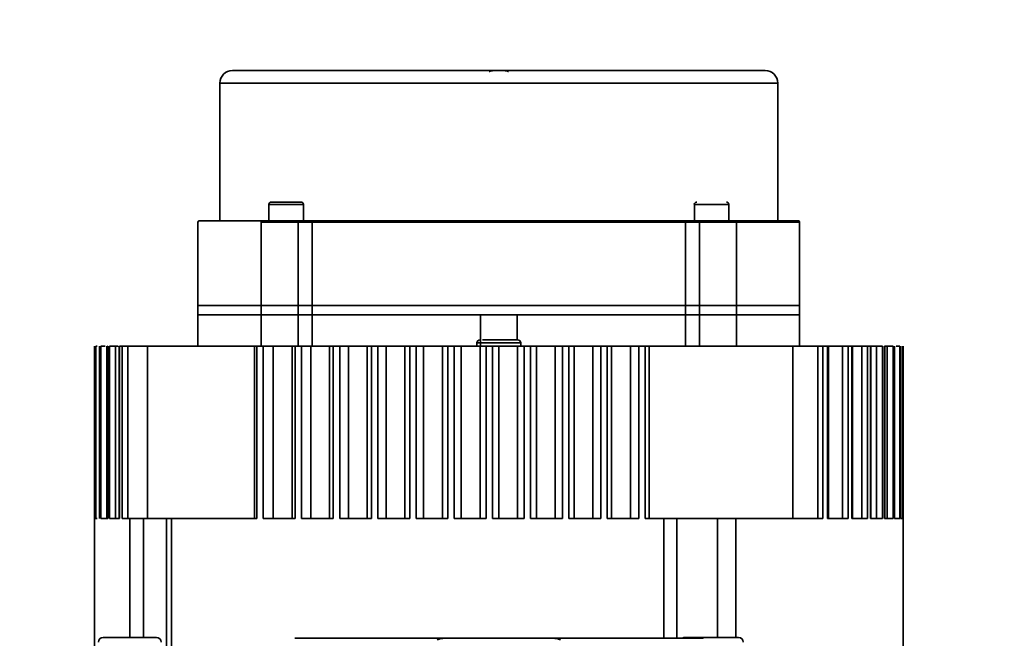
# Model space of a CAD drawing. Header units: millimetres. Extents: x 6316 to 18291, y -19059 to -9021.
# Tile 24 of 146: x 10668 to 10825, y -15595 to -15496. Entities that reach past the tile are written whole.
import ezdxf

# ---------------------------------------------------------------- set-up
doc = ezdxf.new("R2010")
doc.units = ezdxf.units.MM
doc.header["$LTSCALE"] = 10
doc.header["$PDSIZE"] = -1
doc.linetypes.add('CENTER', pattern=[50.8, 31.75, -6.35, 6.35, -6.35])
doc.layers.get('Defpoints').update_dxf_attribs({"true_color": 0x5e5e5e})
doc.layers.add('中心线层', color=1, linetype='CENTER')
doc.dimstyles.new('ISO-25', dxfattribs={"dimscale": 20, "dimtxt": 4, "dimasz": 3.05, "dimexe": 3, "dimexo": 0.625, "dimtad": 1, "dimdec": 0, "dimtxsty": 'Standard', "dimcen": 2.5, "dimclrd": 1, "dimclre": 1, "dimclrt": 4, "dimadec": 1, "dimazin": 2, "dimtfac": 1, "dimtdec": 0, "dimtmove": 0, "dimatfit": 0, "dimfxl": 1, "dimarcsym": 0})

# ---------------------------------------------------------------- blocks, each defined once
blk = doc.blocks.new('*D144')
at = {"layer": 'Defpoints', "color": 0, "linetype": 'ByBlock', "lineweight": 20, "transparency": 16777216}
for p in [(12383.33, -15287.41), (10584.24, -15808.37)]:
    blk.add_point(p, dxfattribs=at)
at = {"layer": '中心线层', "color": 1, "linetype": 'ByBlock', "lineweight": -2, "transparency": 16777216}
blk.add_line((10584.24, -15808.37), (12324.74, -15304.37), dxfattribs=at)
at = {"layer": '中心线层', "color": 1, "linetype": 'ByBlock', "lineweight": 20, "transparency": 16777216}
blk.add_solid([(12321.91, -15294.61), (12327.57, -15314.14), (12383.33, -15287.41)], dxfattribs=at)
at = {"layer": '中心线层', "color": 4, "linetype": 'ByBlock', "lineweight": 20, "transparency": 16777216, "insert": (11439.89, -15505.95), "char_height": 80, "attachment_point": 5, "rotation": 16.1496}
blk.add_mtext('R1873', dxfattribs=at)

msp = doc.modelspace()

# ---------------------------------------------------------------- linework, layer by layer
at = {"color": 7, "linetype": 'Continuous', "lineweight": 35}
for p, q in [((10742.9, -15504.05), (10742.68, -15504.17)), ((10745.81, -15504.17), (10745.59, -15504.05)), ((10699.74, -15505.97), (10699.74, -15527.97)), ((10699.74, -15505.97), (10788.74, -15505.97)), ((10788.74, -15527.97), (10788.74, -15505.97)), ((10707.55, -15525.35), (10707.55, -15527.97)), ((10707.55, -15525.35), (10707.55, -15525.35)), ((10713.05, -15525.35), (10707.55, -15525.35)), ((10713.05, -15527.97), (10713.05, -15525.35)), ((10775.44, -15525.35), (10775.44, -15527.97)), ((10778.24, -15525.35), (10775.44, -15525.35)), ((10780.94, -15525.35), (10778.24, -15525.35)), ((10780.94, -15527.97), (10780.94, -15525.35)), ((10696.24, -15528.17), (10696.24, -15541.47)), ((10706.3, -15528.17), (10706.3, -15541.47)), ((10706.3, -15528.17), (10712.23, -15528.17)), ((10708.8, -15528), (10709.04, -15528.14)), ((10711.57, -15528.14), (10711.8, -15528)), ((10712.23, -15541.47), (10712.23, -15528.17)), ((10712.23, -15528.17), (10714.44, -15528.17)), ((10712.37, -15527.97), (10713.05, -15527.97)), ((10714.44, -15528.17), (10774.05, -15528.17)), ((10714.44, -15528.17), (10714.44, -15541.47)), ((10774.05, -15541.47), (10774.05, -15528.17)), ((10774.05, -15528.17), (10776.25, -15528.17)), ((10775.44, -15527.97), (10776.08, -15527.97)), ((10776.25, -15528.17), (10776.25, -15541.47)), ((10776.25, -15528.17), (10782.19, -15528.17)), ((10776.69, -15528), (10776.92, -15528.14)), ((10779.45, -15528.14), (10779.69, -15528)), ((10782.19, -15541.47), (10782.19, -15528.17)), ((10782.19, -15528.17), (10792.24, -15528.17)), ((10792.24, -15541.47), (10792.24, -15528.17)), ((10696.24, -15541.47), (10696.24, -15542.97)), ((10706.3, -15541.47), (10696.24, -15541.47)), ((10706.3, -15541.47), (10706.3, -15542.97)), ((10712.23, -15541.47), (10706.3, -15541.47)), ((10714.44, -15541.47), (10712.23, -15541.47)), ((10712.23, -15542.97), (10712.23, -15541.47)), ((10774.05, -15541.47), (10714.44, -15541.47)), ((10714.44, -15541.47), (10714.44, -15542.97)), ((10776.25, -15541.47), (10774.05, -15541.47)), ((10774.05, -15542.97), (10774.05, -15541.47)), ((10782.19, -15541.47), (10776.25, -15541.47)), ((10776.25, -15541.47), (10776.25, -15542.97)), ((10782.19, -15542.97), (10782.19, -15541.47)), ((10792.24, -15541.47), (10782.19, -15541.47)), ((10792.24, -15542.97), (10792.24, -15541.47)), ((10696.24, -15542.97), (10696.24, -15547.97)), ((10706.3, -15542.97), (10696.24, -15542.97)), ((10706.3, -15542.97), (10706.3, -15547.97)), ((10712.23, -15542.97), (10706.3, -15542.97)), ((10714.44, -15542.97), (10712.23, -15542.97)), ((10712.23, -15547.97), (10712.23, -15542.97)), ((10774.05, -15542.97), (10714.44, -15542.97)), ((10714.44, -15542.97), (10714.44, -15547.97)), ((10714.44, -15542.97), (10741.33, -15542.97)), ((10741.33, -15547.97), (10741.33, -15542.97)), ((10747.16, -15542.97), (10747.16, -15546.97)), ((10774.05, -15542.97), (10747.16, -15542.97)), ((10776.25, -15542.97), (10774.05, -15542.97)), ((10774.05, -15547.97), (10774.05, -15542.97)), ((10782.19, -15542.97), (10776.25, -15542.97)), ((10776.25, -15542.97), (10776.25, -15547.97)), ((10782.19, -15547.97), (10782.19, -15542.97)), ((10792.24, -15542.97), (10782.19, -15542.97)), ((10792.24, -15547.97), (10792.24, -15542.97)), ((10679.75, -15575.47), (10679.75, -15547.97)), ((10679.87, -15547.97), (10679.87, -15575.47)), ((10679.87, -15547.97), (10679.87, -15547.97)), ((10679.94, -15547.97), (10679.94, -15575.47)), ((10680.54, -15547.97), (10680.54, -15575.47)), ((10680.55, -15547.97), (10680.54, -15547.97)), ((10680.55, -15547.97), (10680.55, -15575.47)), ((10680.72, -15547.97), (10680.72, -15575.47)), ((10681.7, -15547.97), (10681.7, -15575.47)), ((10681.79, -15547.97), (10681.79, -15575.48)), ((10681.83, -15547.97), (10681.79, -15547.97)), ((10681.83, -15547.97), (10681.83, -15575.47)), ((10682.1, -15547.97), (10682.1, -15575.47)), ((10683.06, -15547.97), (10683.06, -15575.47)), ((10683.06, -15547.97), (10683.5, -15547.97)), ((10683.68, -15547.97), (10683.68, -15575.48)), ((10683.74, -15547.97), (10683.74, -15575.47)), ((10684.12, -15547.97), (10683.74, -15547.97)), ((10684.12, -15547.97), (10684.12, -15575.47)), ((10685.06, -15547.97), (10685.06, -15575.47)), ((10685.06, -15547.97), (10688.16, -15547.97)), ((10688.16, -15547.97), (10688.16, -15575.47)), ((10688.16, -15547.97), (10705.24, -15547.97)), ((10705.24, -15547.97), (10705.24, -15575.47)), ((10705.65, -15547.97), (10705.65, -15575.47)), ((10706.66, -15547.97), (10705.65, -15547.97)), ((10706.66, -15547.97), (10706.66, -15575.47)), ((10706.66, -15547.97), (10708.24, -15547.97)), ((10708.24, -15547.97), (10708.24, -15575.47)), ((10708.24, -15547.97), (10711.24, -15547.97)), ((10711.24, -15547.97), (10711.24, -15575.47)), ((10711.74, -15547.97), (10711.74, -15575.47)), ((10712.76, -15547.97), (10711.74, -15547.97)), ((10712.76, -15547.97), (10712.76, -15575.47)), ((10712.76, -15547.97), (10714.24, -15547.97)), ((10714.24, -15547.97), (10714.24, -15575.47)), ((10714.24, -15547.97), (10717.24, -15547.97)), ((10717.24, -15547.97), (10717.24, -15575.47)), ((10717.83, -15547.97), (10717.83, -15575.47)), ((10718.85, -15547.97), (10717.83, -15547.97)), ((10718.85, -15547.97), (10718.85, -15575.47)), ((10718.85, -15547.97), (10720.24, -15547.97)), ((10720.24, -15547.97), (10720.24, -15575.47)), ((10720.24, -15547.97), (10723.24, -15547.97)), ((10723.24, -15547.97), (10723.24, -15575.47)), ((10723.93, -15547.97), (10723.93, -15575.47)), ((10724.95, -15547.97), (10723.93, -15547.97)), ((10724.95, -15547.97), (10724.95, -15575.47)), ((10724.95, -15547.97), (10726.24, -15547.97)), ((10726.24, -15547.97), (10726.24, -15575.47)), ((10726.24, -15547.97), (10729.24, -15547.97)), ((10729.24, -15547.97), (10729.24, -15575.47)), ((10730.02, -15547.97), (10730.02, -15575.47)), ((10731.04, -15547.97), (10730.02, -15547.97)), ((10731.04, -15547.97), (10731.04, -15575.47)), ((10731.04, -15547.97), (10732.24, -15547.97)), ((10732.24, -15547.97), (10732.24, -15575.47)), ((10732.24, -15547.97), (10735.24, -15547.97)), ((10735.24, -15547.97), (10735.24, -15575.47)), ((10736.12, -15547.97), (10736.12, -15575.47)), ((10737.13, -15547.97), (10736.12, -15547.97)), ((10737.13, -15575.47), (10737.13, -15547.97)), ((10738.24, -15547.97), (10738.24, -15575.47)), ((10738.24, -15547.97), (10741.24, -15547.97)), ((10740.74, -15547.47), (10740.74, -15547.97)), ((10747.74, -15547.47), (10740.74, -15547.47)), ((10741.24, -15547.97), (10741.24, -15575.47)), ((10742.21, -15547.97), (10742.21, -15575.47)), ((10743.23, -15547.97), (10742.21, -15547.97)), ((10743.23, -15575.47), (10743.23, -15547.97)), ((10744.24, -15547.97), (10744.24, -15575.47)), ((10744.24, -15547.97), (10747.24, -15547.97)), ((10747.24, -15547.97), (10747.24, -15575.47)), ((10747.74, -15547.97), (10747.74, -15547.47)), ((10748.31, -15547.97), (10748.31, -15575.47)), ((10749.32, -15547.97), (10748.31, -15547.97)), ((10749.32, -15575.47), (10749.32, -15547.97)), ((10750.24, -15547.97), (10750.24, -15575.47)), ((10750.24, -15547.97), (10753.24, -15547.97)), ((10753.24, -15547.97), (10753.24, -15575.47)), ((10753.24, -15547.97), (10754.4, -15547.97)), ((10754.4, -15575.47), (10754.4, -15547.97)), ((10755.42, -15547.97), (10754.4, -15547.97)), ((10755.42, -15575.47), (10755.42, -15547.97)), ((10756.24, -15547.97), (10756.24, -15575.47)), ((10756.24, -15547.97), (10759.24, -15547.97)), ((10759.24, -15547.97), (10759.24, -15575.47)), ((10759.24, -15547.97), (10760.5, -15547.97)), ((10760.5, -15575.47), (10760.5, -15547.97)), ((10761.51, -15547.97), (10760.5, -15547.97)), ((10761.51, -15575.47), (10761.51, -15547.97)), ((10762.24, -15547.97), (10762.24, -15575.47)), ((10762.24, -15547.97), (10765.24, -15547.97)), ((10765.24, -15547.97), (10765.24, -15575.47)), ((10765.24, -15547.97), (10766.59, -15547.97)), ((10766.59, -15575.47), (10766.59, -15547.97)), ((10767.61, -15547.97), (10766.59, -15547.97)), ((10767.61, -15575.47), (10767.61, -15547.97)), ((10768.24, -15547.97), (10768.24, -15575.47)), ((10768.24, -15547.97), (10791.15, -15547.97)), ((10791.15, -15575.47), (10791.15, -15547.97)), ((10791.15, -15547.97), (10795.12, -15547.97)), ((10795.12, -15547.97), (10795.12, -15575.47)), ((10795.92, -15547.97), (10795.92, -15575.47)), ((10796.66, -15547.97), (10795.92, -15547.97)), ((10796.66, -15547.97), (10796.66, -15575.47)), ((10796.66, -15547.97), (10796.85, -15547.97)), ((10796.85, -15575.47), (10796.85, -15547.97)), ((10796.85, -15547.97), (10799.09, -15547.97)), ((10799.09, -15547.97), (10799.09, -15575.47)), ((10799.96, -15547.97), (10799.96, -15575.47)), ((10800.54, -15547.97), (10799.96, -15547.97)), ((10800.54, -15547.97), (10800.54, -15575.47)), ((10800.54, -15547.97), (10800.66, -15547.97)), ((10800.66, -15575.47), (10800.66, -15547.97)), ((10800.66, -15547.97), (10802.18, -15547.97)), ((10802.18, -15547.97), (10802.18, -15575.47)), ((10803.09, -15547.97), (10803.09, -15575.47)), ((10803.54, -15547.97), (10803.09, -15547.97)), ((10803.54, -15547.97), (10803.54, -15575.47)), ((10803.54, -15547.97), (10803.62, -15547.97)), ((10803.62, -15575.47), (10803.62, -15547.97)), ((10803.62, -15547.97), (10804.51, -15547.97)), ((10804.51, -15547.97), (10804.51, -15575.47)), ((10805.46, -15547.97), (10805.46, -15575.47)), ((10805.79, -15547.97), (10805.79, -15575.47)), ((10805.79, -15547.97), (10805.84, -15547.97)), ((10805.84, -15575.47), (10805.84, -15547.97)), ((10805.84, -15547.97), (10806.18, -15547.97)), ((10806.18, -15547.97), (10806.18, -15575.47)), ((10807.16, -15547.97), (10807.16, -15575.47)), ((10807.38, -15547.97), (10807.38, -15575.47)), ((10807.38, -15547.97), (10807.4, -15547.97)), ((10807.4, -15575.47), (10807.4, -15547.97)), ((10808.23, -15547.97), (10808.23, -15575.47)), ((10808.35, -15575.47), (10808.35, -15547.97)), ((10808.36, -15575.48), (10808.36, -15547.97)), ((10808.71, -15547.97), (10808.71, -15575.47)), ((10808.74, -15575.47), (10808.74, -15547.97)), ((10679.74, -15575.47), (10679.74, -15600.47)), ((10679.74, -15575.47), (10679.87, -15575.47)), ((10679.94, -15575.47), (10680.17, -15575.47)), ((10680.52, -15575.47), (10680.55, -15575.47)), ((10680.72, -15575.47), (10681.83, -15575.47)), ((10682.1, -15575.47), (10683.74, -15575.47)), ((10684.12, -15575.47), (10685.36, -15575.47)), ((10685.36, -15594.47), (10685.36, -15575.47)), ((10687.55, -15594.47), (10687.55, -15575.47)), ((10691.24, -15575.47), (10691.24, -15600.47)), ((10705.65, -15575.47), (10692, -15575.47)), ((10692, -15575.47), (10692, -15600.47)), ((10711.74, -15575.47), (10706.66, -15575.47)), ((10717.83, -15575.47), (10712.76, -15575.47)), ((10723.93, -15575.47), (10718.85, -15575.47)), ((10730.02, -15575.47), (10724.95, -15575.47)), ((10736.12, -15575.47), (10731.04, -15575.47)), ((10742.21, -15575.47), (10737.13, -15575.47)), ((10748.31, -15575.47), (10743.23, -15575.47)), ((10754.4, -15575.47), (10749.32, -15575.47)), ((10760.5, -15575.47), (10755.42, -15575.47)), ((10766.59, -15575.47), (10761.51, -15575.47)), ((10770.57, -15575.47), (10767.61, -15575.47)), ((10770.57, -15594.62), (10770.57, -15575.47)), ((10772.66, -15594.62), (10772.66, -15575.47)), ((10779.14, -15575.47), (10779.14, -15594.47)), ((10795.92, -15575.47), (10782.08, -15575.47)), ((10782.08, -15575.47), (10782.08, -15594.47)), ((10799.96, -15575.47), (10796.66, -15575.47)), ((10803.09, -15575.47), (10800.54, -15575.47)), ((10805.46, -15575.47), (10803.54, -15575.47)), ((10807.16, -15575.47), (10805.79, -15575.47)), ((10808.23, -15575.47), (10807.38, -15575.47)), ((10808.71, -15575.47), (10808.35, -15575.47)), ((10808.74, -15600.47), (10808.74, -15575.47)), ((10808.74, -15575.47), (10808.74, -15575.47)), ((10735.63, -15594.62), (10752.86, -15594.62))]:
    msp.add_line(p, q, dxfattribs=at)
at = {"color": 7, "linetype": 'Continuous', "lineweight": 35, "flags": 128}
for points in [[(10712.23, -15528.17), (10712.23, -15528.14), (10712.23, -15528.1), (10712.22, -15528.06), (10712.21, -15528.03), (10712.19, -15528.01), (10712.18, -15527.99), (10712.16, -15527.98), (10712.14, -15527.97)], [(10714.44, -15528.17), (10714.44, -15528.14), (10714.45, -15528.1), (10714.46, -15528.06), (10714.48, -15528.03), (10714.5, -15528.01), (10714.52, -15527.99), (10714.54, -15527.98), (10714.57, -15527.97)], [(10774.05, -15528.17), (10774.04, -15528.14), (10774.04, -15528.1), (10774.03, -15528.06), (10774.01, -15528.03), (10773.99, -15528.01), (10773.97, -15527.99), (10773.95, -15527.98), (10773.92, -15527.97)], [(10776.25, -15528.17), (10776.26, -15528.14), (10776.26, -15528.1), (10776.27, -15528.06), (10776.28, -15528.03), (10776.3, -15528.01), (10776.31, -15527.99), (10776.33, -15527.98), (10776.35, -15527.97)]]:
    msp.add_lwpolyline(points, dxfattribs=at)
at = {"color": 7, "linetype": 'Continuous', "lineweight": 35}
for centre, radius, start, end in [((10701.74, -15505.97), 2, 90, 180), ((10744.24, -15515.97), 12, 83.5565, 96.4435), ((10786.74, -15505.97), 2, 0, 90), ((10707.93, -15525.35), 0.375, 90, 180), ((10712.68, -15525.35), 0.375, 0, 90), ((10775.81, -15525.35), 0.375, 90, 180), ((10780.56, -15525.35), 0.375, 0, 90), ((10696.44, -15528.17), 0.2, 90, 180), ((10706.5, -15528.17), 0.2, 90, 180), ((10781.99, -15528.17), 0.2, 0, 90), ((10792.04, -15528.17), 0.2, 0, 90), ((10741.24, -15547.47), 0.5, 90, 180), ((10747.24, -15547.47), 0.5, 0, 90), ((10681.1, -15595.22), 0.75, 90, 180), ((10689.6, -15595.22), 0.75, 0, 90), ((10735.63, -15597.92), 3.3, 90, 111.5604), ((10752.86, -15597.92), 3.3, 68.4441, 90), ((10773.99, -15595.22), 0.75, 90, 125.9865), ((10782.49, -15595.22), 0.75, 0, 90)]:
    msp.add_arc(centre, radius, start, end, dxfattribs=at)
for points, knots in [([(10786.74, -15503.97), (10786.68, -15503.97), (10786.56, -15503.97), (10785.54, -15503.97), (10783.99, -15503.97), (10782.05, -15503.97), (10779.86, -15503.97), (10777.29, -15503.97), (10774.35, -15503.97), (10771.09, -15503.97), (10767.57, -15503.97), (10763.83, -15503.97), (10759.55, -15503.97), (10754.74, -15503.97), (10749.48, -15503.97), (10744.24, -15503.97), (10739.01, -15503.97), (10733.75, -15503.97), (10728.94, -15503.97), (10724.66, -15503.97), (10720.92, -15503.97), (10717.4, -15503.97), (10714.14, -15503.97), (10711.2, -15503.97), (10708.63, -15503.97), (10706.44, -15503.97), (10704.49, -15503.97), (10702.95, -15503.97), (10701.93, -15503.97), (10701.81, -15503.97), (10701.74, -15503.97)], [0, 0, 0, 0, 0.038814, 0.078832, 0.119976, 0.152138, 0.184303, 0.21715, 0.25, 0.282846, 0.315697, 0.347858, 0.380024, 0.421165, 0.461183, 0.5, 0.538813, 0.578832, 0.619976, 0.652138, 0.684303, 0.71715, 0.75, 0.782846, 0.815697, 0.847858, 0.880024, 0.921165, 0.961184, 1, 1, 1, 1]), ([(10712.68, -15524.97), (10712.65, -15524.97), (10712.61, -15524.97), (10712.33, -15524.97), (10712.03, -15524.97), (10711.66, -15524.97), (10711.11, -15524.97), (10710.36, -15524.97), (10709.59, -15524.97), (10709.03, -15524.97), (10708.65, -15524.97), (10708.33, -15524.97), (10708.03, -15524.97), (10707.97, -15524.97), (10707.93, -15524.97)], [0, 0, 0, 0, 0.119721, 0.184825, 0.25, 0.315103, 0.380279, 0.5, 0.619721, 0.684825, 0.75, 0.815103, 0.880279, 1, 1, 1, 1]), ([(10706.5, -15527.97), (10705.05, -15527.97), (10702.04, -15527.97), (10698.92, -15527.97), (10696.83, -15527.97), (10696.57, -15527.97), (10696.44, -15527.97)], [0, 0, 0, 0, 0.23658, 0.492246, 0.747911, 1, 1, 1, 1]), ([(10712.14, -15527.97), (10711.84, -15527.97), (10711.25, -15527.97), (10710.24, -15527.97), (10709.26, -15527.97), (10708.35, -15527.97), (10707.57, -15527.97), (10706.97, -15527.97), (10706.58, -15527.97), (10706.53, -15527.97), (10706.5, -15527.97)], [0, 0, 0, 0, 0.122874, 0.25, 0.377126, 0.5, 0.622874, 0.75, 0.877126, 1, 1, 1, 1]), ([(10714.57, -15527.97), (10714.39, -15527.97), (10714.03, -15527.97), (10713.39, -15527.97), (10712.73, -15527.97), (10712.33, -15527.97), (10712.14, -15527.97)], [0, 0, 0, 0, 0.24454, 0.5, 0.75546, 1, 1, 1, 1]), ([(10773.92, -15527.97), (10772.56, -15527.97), (10769.82, -15527.97), (10765.27, -15527.97), (10760.38, -15527.97), (10755.18, -15527.97), (10749.76, -15527.97), (10744.24, -15527.97), (10738.73, -15527.97), (10733.31, -15527.97), (10728.11, -15527.97), (10723.22, -15527.97), (10718.67, -15527.97), (10715.92, -15527.97), (10714.57, -15527.97)], [0, 0, 0, 0, 0.0792, 0.16017, 0.242795, 0.327863, 0.413645, 0.5, 0.586347, 0.67213, 0.757205, 0.839823, 0.920797, 1, 1, 1, 1]), ([(10776.35, -15527.97), (10776.16, -15527.97), (10775.76, -15527.97), (10775.1, -15527.97), (10774.46, -15527.97), (10774.1, -15527.97), (10773.92, -15527.97)], [0, 0, 0, 0, 0.24454, 0.5, 0.75546, 1, 1, 1, 1]), ([(10781.93, -15527.97), (10781.95, -15527.97), (10781.99, -15527.97), (10781.62, -15527.97), (10780.92, -15527.97), (10779.92, -15527.97), (10778.73, -15527.97), (10777.47, -15527.97), (10776.72, -15527.97), (10776.35, -15527.97)], [0, 0, 0, 0, 0.067772, 0.22725, 0.378515, 0.529779, 0.689257, 0.848735, 1, 1, 1, 1]), ([(10792.04, -15527.97), (10791.98, -15527.97), (10791.86, -15527.97), (10790.88, -15527.97), (10789.35, -15527.97), (10787.27, -15527.97), (10784.85, -15527.97), (10782.9, -15527.97), (10781.99, -15527.97)], [0, 0, 0, 0, 0.175254, 0.349362, 0.522034, 0.689721, 0.854069, 1, 1, 1, 1]), ([(10747.23, -15546.97), (10747.24, -15546.97), (10747.25, -15546.97), (10747.16, -15546.97), (10746.95, -15546.97), (10746.52, -15546.97), (10745.78, -15546.97), (10744.86, -15546.97), (10744.07, -15546.97), (10743.46, -15546.97), (10742.89, -15546.97), (10742.21, -15546.97), (10741.87, -15546.97), (10741.65, -15546.97)], [0, 0, 0, 0, 0.021981, 0.100168, 0.178286, 0.256473, 0.400112, 0.543751, 0.621869, 0.700056, 0.778174, 0.856361, 1, 1, 1, 1]), ([(10680.13, -15547.97), (10680.1, -15547.97), (10679.99, -15547.97), (10679.96, -15547.97), (10679.94, -15547.97)], [0, 0, 0, 0, 0.288296, 1, 1, 1, 1]), ([(10681.44, -15547.97), (10681.42, -15547.97), (10681.27, -15547.97), (10681.05, -15547.97), (10680.81, -15547.97), (10680.75, -15547.97), (10680.72, -15547.97)], [0, 0, 0, 0, 0.073069, 0.382046, 0.691023, 1, 1, 1, 1]), ([(10808.23, -15547.97), (10808.2, -15547.97), (10808.15, -15547.97), (10807.92, -15547.97), (10807.72, -15547.97), (10807.62, -15547.97)], [0, 0, 0, 0, 0.343192, 0.686385, 1, 1, 1, 1]), ([(10687.55, -15575.47), (10688.15, -15575.47), (10689.36, -15575.47), (10690.63, -15575.47), (10691.32, -15575.47), (10691.28, -15575.47), (10691.27, -15575.47)], [0, 0, 0, 0, 0.28113, 0.56226, 0.84339, 1, 1, 1, 1]), ([(10689.6, -15594.47), (10689.55, -15594.47), (10689.46, -15594.47), (10688.93, -15594.47), (10688.38, -15594.47), (10687.7, -15594.47), (10686.71, -15594.47), (10685.35, -15594.47), (10684, -15594.47), (10683.01, -15594.47), (10682.33, -15594.47), (10681.78, -15594.47), (10681.25, -15594.47), (10681.16, -15594.47), (10681.1, -15594.47)], [0, 0, 0, 0, 0.1197284, 0.1841803, 0.25, 0.3158197, 0.3802716, 0.5, 0.6197284, 0.6841803, 0.75, 0.8158197, 0.8802716, 1, 1, 1, 1]), ([(10711.7, -15594.62), (10711.72, -15594.62), (10711.75, -15594.62), (10712.46, -15594.62), (10714.04, -15594.62), (10716.92, -15594.62), (10720.74, -15594.62), (10725.3, -15594.62), (10730.29, -15594.62), (10733.88, -15594.62), (10735.63, -15594.62)], [0, 0, 0, 0, 0.07285, 0.163885, 0.305059, 0.448699, 0.592339, 0.733512, 0.869996, 1, 1, 1, 1]), ([(10752.86, -15594.62), (10754.03, -15594.62), (10756.41, -15594.62), (10759.82, -15594.62), (10763.69, -15594.62), (10767.75, -15594.62), (10771.56, -15594.62), (10774.46, -15594.62), (10776.19, -15594.62), (10776.91, -15594.62), (10776.77, -15594.62), (10776.74, -15594.62)], [0, 0, 0, 0, 0.086699, 0.175636, 0.266668, 0.407837, 0.551473, 0.695109, 0.836278, 0.972758, 1, 1, 1, 1]), ([(10778.24, -15594.47), (10777.71, -15594.47), (10776.89, -15594.47), (10775.9, -15594.47), (10775.22, -15594.47), (10774.67, -15594.47), (10774.14, -15594.47), (10774.05, -15594.47), (10773.99, -15594.47)], [0, 0, 0, 0, 0.239457, 0.368361, 0.5, 0.631639, 0.760543, 1, 1, 1, 1]), ([(10782.49, -15594.47), (10782.44, -15594.47), (10782.35, -15594.47), (10781.82, -15594.47), (10781.27, -15594.47), (10780.59, -15594.47), (10779.6, -15594.47), (10778.78, -15594.47), (10778.24, -15594.47)], [0, 0, 0, 0, 0.239457, 0.368361, 0.5, 0.631639, 0.760543, 1, 1, 1, 1])]:
    msp.add_open_spline(points, degree=3, knots=knots, dxfattribs=at)
for points in [[(10683.06, -15547.97), (10682.95, -15547.97), (10682.74, -15547.97), (10682.45, -15547.97), (10682.22, -15547.97), (10682.14, -15547.97), (10682.1, -15547.97)], [(10685.06, -15547.97), (10684.96, -15547.97), (10684.76, -15547.97), (10684.48, -15547.97), (10684.26, -15547.97), (10684.17, -15547.97), (10684.12, -15547.97)], [(10705.65, -15547.97), (10705.59, -15547.97), (10705.47, -15547.97), (10705.34, -15547.97), (10705.26, -15547.97), (10705.25, -15547.97), (10705.24, -15547.97)], [(10711.74, -15547.97), (10711.67, -15547.97), (10711.53, -15547.97), (10711.37, -15547.97), (10711.26, -15547.97), (10711.25, -15547.97), (10711.24, -15547.97)], [(10717.83, -15547.97), (10717.75, -15547.97), (10717.58, -15547.97), (10717.39, -15547.97), (10717.27, -15547.97), (10717.25, -15547.97), (10717.24, -15547.97)], [(10723.93, -15547.97), (10723.83, -15547.97), (10723.64, -15547.97), (10723.42, -15547.97), (10723.27, -15547.97), (10723.25, -15547.97), (10723.24, -15547.97)], [(10730.02, -15547.97), (10729.92, -15547.97), (10729.7, -15547.97), (10729.45, -15547.97), (10729.28, -15547.97), (10729.26, -15547.97), (10729.24, -15547.97)], [(10736.12, -15547.97), (10736, -15547.97), (10735.76, -15547.97), (10735.48, -15547.97), (10735.28, -15547.97), (10735.26, -15547.97), (10735.24, -15547.97)], [(10738.24, -15547.97), (10738.24, -15547.97), (10738.23, -15547.97), (10738.16, -15547.97), (10738.06, -15547.97), (10737.92, -15547.97), (10737.74, -15547.97), (10737.55, -15547.97), (10737.34, -15547.97), (10737.2, -15547.97), (10737.13, -15547.97)], [(10742.21, -15547.97), (10742.08, -15547.97), (10741.83, -15547.97), (10741.51, -15547.97), (10741.29, -15547.97), (10741.26, -15547.97), (10741.24, -15547.97)], [(10744.24, -15547.97), (10744.23, -15547.97), (10744.2, -15547.97), (10743.96, -15547.97), (10743.63, -15547.97), (10743.36, -15547.97), (10743.23, -15547.97)], [(10748.31, -15547.97), (10748.24, -15547.97), (10748.1, -15547.97), (10747.9, -15547.97), (10747.72, -15547.97), (10747.56, -15547.97), (10747.42, -15547.97), (10747.32, -15547.97), (10747.26, -15547.97), (10747.25, -15547.97), (10747.24, -15547.97)], [(10750.24, -15547.97), (10750.23, -15547.97), (10750.2, -15547.97), (10749.99, -15547.97), (10749.69, -15547.97), (10749.45, -15547.97), (10749.32, -15547.97)], [(10756.24, -15547.97), (10756.23, -15547.97), (10756.21, -15547.97), (10756.02, -15547.97), (10755.76, -15547.97), (10755.53, -15547.97), (10755.42, -15547.97)], [(10762.24, -15547.97), (10762.23, -15547.97), (10762.21, -15547.97), (10762.05, -15547.97), (10761.82, -15547.97), (10761.61, -15547.97), (10761.51, -15547.97)], [(10768.24, -15547.97), (10768.24, -15547.97), (10768.22, -15547.97), (10768.08, -15547.97), (10767.88, -15547.97), (10767.7, -15547.97), (10767.61, -15547.97)], [(10795.92, -15547.97), (10795.87, -15547.97), (10795.77, -15547.97), (10795.57, -15547.97), (10795.35, -15547.97), (10795.2, -15547.97), (10795.12, -15547.97)], [(10799.96, -15547.97), (10799.91, -15547.97), (10799.81, -15547.97), (10799.59, -15547.97), (10799.35, -15547.97), (10799.18, -15547.97), (10799.09, -15547.97)], [(10803.09, -15547.97), (10803.04, -15547.97), (10802.95, -15547.97), (10802.73, -15547.97), (10802.46, -15547.97), (10802.27, -15547.97), (10802.18, -15547.97)], [(10805.46, -15547.97), (10805.42, -15547.97), (10805.34, -15547.97), (10805.11, -15547.97), (10804.83, -15547.97), (10804.62, -15547.97), (10804.51, -15547.97)], [(10807.16, -15547.97), (10807.12, -15547.97), (10807.05, -15547.97), (10806.82, -15547.97), (10806.52, -15547.97), (10806.29, -15547.97), (10806.18, -15547.97)], [(10685.36, -15575.47), (10685.48, -15575.47), (10685.72, -15575.47), (10686.24, -15575.47), (10686.84, -15575.47), (10687.31, -15575.47), (10687.55, -15575.47)], [(10691.24, -15575.47), (10691.28, -15575.47), (10691.35, -15575.47), (10691.78, -15575.47), (10692, -15575.47)], [(10770.57, -15575.47), (10770.8, -15575.47), (10771.26, -15575.47), (10771.85, -15575.47), (10772.34, -15575.47), (10772.55, -15575.47), (10772.66, -15575.47)], [(10772.66, -15575.47), (10772.97, -15575.47), (10773.58, -15575.47), (10775.19, -15575.47), (10777.11, -15575.47), (10778.46, -15575.47), (10779.14, -15575.47)], [(10779.14, -15575.47), (10779.39, -15575.47), (10779.91, -15575.47), (10780.68, -15575.47), (10781.42, -15575.47), (10781.86, -15575.47), (10782.08, -15575.47)]]:
    msp.add_open_spline(points, degree=3, dxfattribs=at)
at = {"layer": '中心线层', "color": 1, "linetype": 'ByBlock', "lineweight": 20}
msp.add_circle((10584.24, -15808.37), 500, dxfattribs=at)

# ---------------------------------------------------------------- dimensions: what is measured, and where the dimension line sits
dim = msp.add_radius_dim(center=(10584.24, -15808.37), mpoint=(12383.33, -15287.41), dimstyle='ISO-25', dxfattribs=at)
dim.commit()
dim.dimension.update_dxf_attribs({"geometry": '*D144', "text_midpoint": (11439.89, -15505.95)})

doc.saveas('drawing.dxf')
